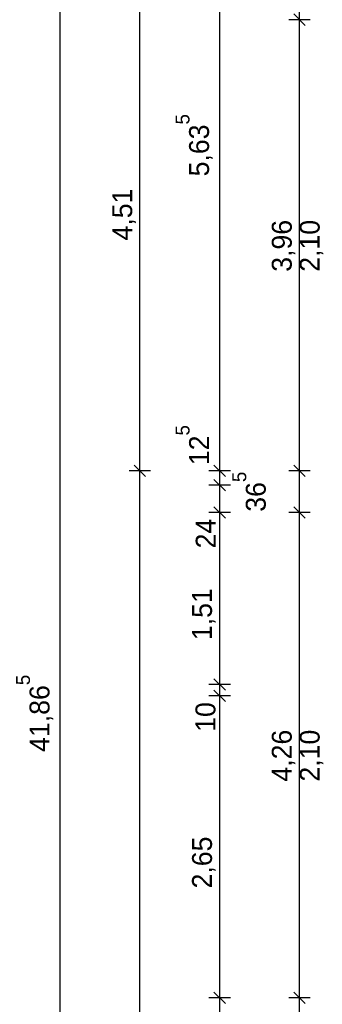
# Model space of a CAD drawing. Extents: x -28.8 to 46.3, y -5 to 85.1.
# Tile 6 of 26: x -4.7 to -2, y 18.3 to 27. Entities that reach past the tile are written whole.
import ezdxf

# ---------------------------------------------------------------- set-up
doc = ezdxf.new("R2010")
doc.units = 0
doc.header["$MEASUREMENT"] = 0
doc.layers.add('1._OG_2_P_BM_AUSSEN', color=7, linetype='Continuous')
doc.styles.add('ERSTELLTER_STIL_2', font='txt')

msp = doc.modelspace()

# ---------------------------------------------------------------- linework, layer by layer
at = {"layer": '1._OG_2_P_BM_AUSSEN', "linetype": 'Continuous', "ltscale": 1000}
for p, q in [((-4.2987, 0), (-4.2987, 41.865)), ((-2.8987, 22.99), (-2.8987, 28.625)), ((-3.5987, 22.99), (-3.5987, 27.5)), ((-2.1987, 26.95), (-2.1987, 27.5)), ((-2.2487, 27), (-2.1487, 26.9)), ((-2.1049, 26.95), (-2.2924, 26.95)), ((-2.1987, 22.99), (-2.1987, 26.95)), ((-3.5049, 22.99), (-3.6924, 22.99)), ((-3.6487, 23.04), (-3.5487, 22.94)), ((-3.5987, 0.365), (-3.5987, 22.99)), ((-2.8049, 22.99), (-2.9924, 22.99)), ((-2.9487, 23.04), (-2.8487, 22.94)), ((-2.8987, 22.865), (-2.8987, 22.99)), ((-2.1049, 22.99), (-2.2924, 22.99)), ((-2.2487, 23.04), (-2.1487, 22.94)), ((-2.1987, 22.625), (-2.1987, 22.99)), ((-2.9487, 22.915), (-2.8487, 22.815)), ((-2.8049, 22.865), (-2.9924, 22.865)), ((-2.8987, 22.625), (-2.8987, 22.865)), ((-2.9487, 22.675), (-2.8487, 22.575)), ((-2.2487, 22.675), (-2.1487, 22.575)), ((-2.8049, 22.625), (-2.9924, 22.625)), ((-2.8987, 21.115), (-2.8987, 22.625)), ((-2.1049, 22.625), (-2.2924, 22.625)), ((-2.1987, 18.365), (-2.1987, 22.625)), ((-2.8049, 21.115), (-2.9924, 21.115)), ((-2.9487, 21.165), (-2.8487, 21.065)), ((-2.8987, 21.015), (-2.8987, 21.115)), ((-2.8049, 21.015), (-2.9924, 21.015)), ((-2.9487, 21.065), (-2.8487, 20.965)), ((-2.8987, 18.365), (-2.8987, 21.015)), ((-2.9487, 18.415), (-2.8487, 18.315)), ((-2.2487, 18.415), (-2.1487, 18.315)), ((-2.8049, 18.365), (-2.9924, 18.365)), ((-2.8987, 18.125), (-2.8987, 18.365)), ((-2.1049, 18.365), (-2.2924, 18.365)), ((-2.1987, 18.125), (-2.1987, 18.365))]:
    msp.add_line(p, q, dxfattribs=at)

# ---------------------------------------------------------------- texts
at = {"layer": '1._OG_2_P_BM_AUSSEN', "linetype": 'Continuous', "char_height": 0.175, "attachment_point": 7, "rotation": 90, "style": 'ERSTELLTER_STIL_2'}
for s, insert in [('{5,63\\A1{\\H0.7x;\\S5^  ;}}', (-2.9597, 25.5747)), ('{4,51}', (-3.6337, 25.0122)), ('{3,96}', (-2.2337, 24.7372)), ('{2,10}', (-1.9887, 24.7372)), ('{12\\A1{\\H0.7x;\\S5^  ;}}', (-2.9918, 23.04)), ('{36\\A1{\\H0.7x;\\S5^  ;}}', (-2.4919, 22.6309)), ('{24}', (-2.9337, 22.3094)), ('{1,51}', (-2.9337, 21.5044)), ('{41,86\\A1{\\H0.7x;\\S5^  ;}}', (-4.3597, 20.5231)), ('{10}', (-2.9337, 20.6994)), ('{4,26}', (-2.2337, 20.2622)), ('{2,10}', (-1.9887, 20.2622)), ('{2,65}', (-2.9337, 19.3244))]:
    msp.add_mtext(s, dxfattribs=dict(at, insert=insert))

doc.saveas('drawing.dxf')
